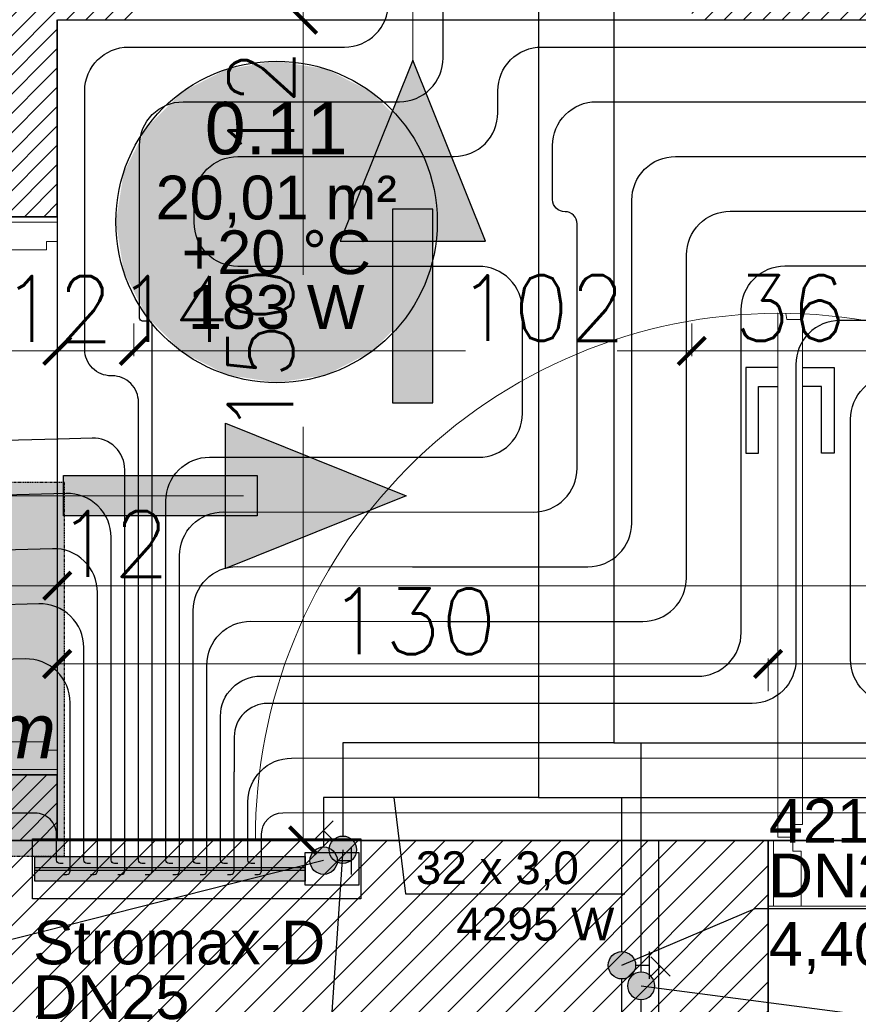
# Model space of a CAD drawing. Header units: millimetres. Extents: x -740 to 33545, y -26688 to 22494.
# Tile 120 of 256: x 9741 to 9895, y 10373 to 10553. Entities that reach past the tile are written whole.
import ezdxf
from ezdxf.enums import TextEntityAlignment as Align
from ezdxf.lldxf.tags import DXFTag

# ---------------------------------------------------------------- set-up
doc = ezdxf.new("R2010")
doc.units = ezdxf.units.MM
doc.header["$MEASUREMENT"] = 0
doc.linetypes.add('HIDDENX2', pattern=[0.1905, 0.127, -0.0635])
doc.layers.get('Defpoints').update_dxf_attribs({"color": 252})
doc.layers.add('_I_EKO_PODKLAD 3', color=252, linetype='Continuous')
doc.layers.add('stolarka', color=252, linetype='Continuous')
for name, color, linetype, lineweight in [('A_istniejące ściany', 252, 'Continuous', 35), ('A_l.przerywana', 252, 'ICAD_ISO03W100', 9), ('A_opisy', 252, 'Continuous', 15), ('A_projektowane sciany', 252, 'Continuous', 35), ('A_ściany projektowane', 252, 'Continuous', 35), ('l.przerywana', 252, 'ICAD_ISO03W100', 5), ('l.wypełnien', 252, 'Continuous', 5), ('wymiarowanie', 252, 'Continuous', 9)]:
    doc.layers.add(name, color=color, linetype=linetype, lineweight=lineweight)
for name, color, linetype, lineweight, true_color in [('IS_Belka powrotna rozdzielacza co', 7, 'Continuous', 25, 0x000000), ('IS_Belka zasilająca rozdzielacza co', 7, 'Continuous', 25, 0x000000), ('IS_Działka (powrotna)', 5, 'Continuous', 25, 0x0000ff), ('IS_Działka (zasilająca)', 1, 'Continuous', 25, 0xff0000), ('IS_Działka (zasilająca)_etykieta1', 7, 'Continuous', 25, 0x000000), ('IS_Heating_cooling floor', 7, 'HIDDENX2', 25, 0x008000), ('IS_Przyłącze (powrotne)', 5, 'Continuous', 25, 0x0000ff), ('IS_Przyłącze (zasilające)', 1, 'Continuous', 25, 0xff0000), ('IS_Room (Automatic)', 7, 'Continuous', 25, 0x000000), ('IS_Strefa podłóg', 7, 'Continuous', 25, 0x008000), ('IS_Szafka rozdzielaczowa z zestawem', 7, 'Continuous', 25, 0x000000), ('IS_Wężownica OChP', 7, 'Continuous', 25, 0x800080), ('IS_Zawór (DN_ nastawa)1', 7, 'Continuous', 25, 0x000000), ('IS_Zawór1', 7, 'Continuous', 25, 0x000000)]:
    doc.layers.add(name, color=color, linetype=linetype, lineweight=lineweight, true_color=true_color)
doc.styles.add('Arial_____', font='arial.ttf')
doc.styles.add('Arial__I__', font='ariali.ttf')
doc.styles.add('styl2', font='simplex.shx')
tags = doc.linetypes.add('ICAD_ISO03W100', pattern=[30, 12, -18]).pattern_tags.tags
tags[6:7] = [DXFTag(74, 4), DXFTag(75, 0), DXFTag(340, '0'), DXFTag(46, 1.0), DXFTag(50, 0.0), DXFTag(44, 0.0), DXFTag(45, 0.0)]
tags[4:5] = [DXFTag(74, 4), DXFTag(75, 0), DXFTag(340, '0'), DXFTag(46, 1.0), DXFTag(50, 0.0), DXFTag(44, 0.0), DXFTag(45, 0.0)]
doc.dimstyles.new('Skala 1-50', dxfattribs={"dimtxt": 12, "dimasz": 5, "dimexe": 1, "dimexo": 1, "dimgap": 1.5, "dimtad": 1, "dimdec": 1, "dimrnd": 0.5, "dimtxsty": 'styl2', "dimblk": 'ARCHTICK', "dimcen": 5, "dimadec": 0, "dimazin": 0, "dimtfac": 1, "dimtdec": 1, "dimtmove": 1, "dimatfit": 3, "dimldrblk": 'ARCHTICK', "dimfxl": 0, "dimlwd": -1, "dimlwe": -1, "dimarcsym": 0})

# ---------------------------------------------------------------- blocks, each defined once
blk = doc.blocks.new('_ArchTick')
at = {"color": 0, "linetype": 'ByBlock', "const_width": 0.15}
blk.add_lwpolyline([(-0.5, -0.5), (0.5, 0.5)], dxfattribs=at)
blk = doc.blocks.new('*D2202')
at = {"layer": 'Defpoints', "color": 0}
for p in [(9736.23, 10475.54), (9748.23, 10470.55), (9748.23, 10449.07)]:
    blk.add_point(p, dxfattribs=at)
at = {"layer": 'wymiarowanie', "color": 0}
for p, q in [((9736.23, 10454.07), (9736.23, 10448.07)), ((9748.23, 10454.07), (9748.23, 10448.07)), ((9736.23, 10449.07), (9748.23, 10449.07))]:
    blk.add_line(p, q, dxfattribs=at)
at = {"layer": 'wymiarowanie', "color": 0, "xscale": 5, "yscale": 5, "zscale": 5, "rotation": 180}
blk.add_blockref('_ArchTick', (9736.23, 10449.07), dxfattribs=at)
at = {"layer": 'wymiarowanie', "color": 0, "xscale": 5, "yscale": 5, "zscale": 5}
blk.add_blockref('_ArchTick', (9748.23, 10449.07), dxfattribs=at)
at = {"layer": 'wymiarowanie', "color": 0, "insert": (9758.48, 10456.72), "char_height": 12, "attachment_point": 5, "style": 'styl2'}
blk.add_mtext('12', dxfattribs=at)
blk = doc.blocks.new('*D2203')
at = {"layer": 'Defpoints', "color": 0}
for p in [(11082.39, 10472.82), (9748.23, 10470.55), (11082.39, 10449.07)]:
    blk.add_point(p, dxfattribs=at)
at = {"layer": 'wymiarowanie', "color": 0}
for p, q in [((9748.23, 10454.07), (9748.23, 10448.07)), ((11082.39, 10454.07), (11082.39, 10448.07)), ((9748.23, 10449.07), (10346.75, 10449.07)), ((11082.39, 10449.07), (10383.94, 10449.07))]:
    blk.add_line(p, q, dxfattribs=at)
at = {"layer": 'wymiarowanie', "color": 0, "xscale": 5, "yscale": 5, "zscale": 5, "rotation": 180}
blk.add_blockref('_ArchTick', (9748.23, 10449.07), dxfattribs=at)
at = {"layer": 'wymiarowanie', "color": 0, "xscale": 5, "yscale": 5, "zscale": 5}
blk.add_blockref('_ArchTick', (11082.39, 10449.07), dxfattribs=at)
at = {"layer": 'wymiarowanie', "color": 0, "insert": (10365.34, 10456.46), "char_height": 12, "attachment_point": 5, "style": 'styl2'}
blk.add_mtext('1334', dxfattribs=at)
blk = doc.blocks.new('*D2583')
at = {"layer": 'Defpoints', "color": 0}
for p in [(9736.23, 10569.46), (9748.23, 10529.46), (9748.23, 10492)]:
    blk.add_point(p, dxfattribs=at)
at = {"layer": 'wymiarowanie', "color": 0}
for p, q in [((9736.23, 10497), (9736.23, 10491)), ((9748.23, 10497), (9748.23, 10491)), ((9736.23, 10492), (9748.23, 10492))]:
    blk.add_line(p, q, dxfattribs=at)
at = {"layer": 'wymiarowanie', "color": 0, "xscale": 5, "yscale": 5, "zscale": 5, "rotation": 180}
blk.add_blockref('_ArchTick', (9736.23, 10492), dxfattribs=at)
at = {"layer": 'wymiarowanie', "color": 0, "xscale": 5, "yscale": 5, "zscale": 5}
blk.add_blockref('_ArchTick', (9748.23, 10492), dxfattribs=at)
at = {"layer": 'wymiarowanie', "color": 0, "insert": (9748.23, 10499.65), "char_height": 12, "attachment_point": 5, "style": 'styl2'}
blk.add_mtext('12', dxfattribs=at)
blk = doc.blocks.new('*D2584')
at = {"layer": 'Defpoints', "color": 0}
for p in [(9748.23, 10529.46), (9762.23, 10529.46), (9762.23, 10492)]:
    blk.add_point(p, dxfattribs=at)
at = {"layer": 'wymiarowanie', "color": 0}
for p, q in [((9748.23, 10497), (9748.23, 10491)), ((9762.23, 10497), (9762.23, 10491)), ((9748.23, 10492), (9762.23, 10492))]:
    blk.add_line(p, q, dxfattribs=at)
at = {"layer": 'wymiarowanie', "color": 0, "xscale": 5, "yscale": 5, "zscale": 5, "rotation": 180}
blk.add_blockref('_ArchTick', (9748.23, 10492), dxfattribs=at)
at = {"layer": 'wymiarowanie', "color": 0, "xscale": 5, "yscale": 5, "zscale": 5}
blk.add_blockref('_ArchTick', (9762.23, 10492), dxfattribs=at)
at = {"layer": 'wymiarowanie', "color": 0, "insert": (9769.4, 10499.65), "char_height": 12, "attachment_point": 5, "style": 'styl2'}
blk.add_mtext('14', dxfattribs=at)
blk = doc.blocks.new('*D2585')
at = {"layer": 'Defpoints', "color": 0}
for p in [(9762.23, 10529.46), (9864.23, 10529.46), (9864.23, 10492)]:
    blk.add_point(p, dxfattribs=at)
at = {"layer": 'wymiarowanie', "color": 0}
for p, q in [((9762.23, 10497), (9762.23, 10491)), ((9864.23, 10497), (9864.23, 10491)), ((9762.23, 10492), (9822.84, 10492)), ((9864.23, 10492), (9850.6, 10492))]:
    blk.add_line(p, q, dxfattribs=at)
at = {"layer": 'wymiarowanie', "color": 0, "xscale": 5, "yscale": 5, "zscale": 5, "rotation": 180}
blk.add_blockref('_ArchTick', (9762.23, 10492), dxfattribs=at)
at = {"layer": 'wymiarowanie', "color": 0, "xscale": 5, "yscale": 5, "zscale": 5}
blk.add_blockref('_ArchTick', (9864.23, 10492), dxfattribs=at)
at = {"layer": 'wymiarowanie', "color": 0, "insert": (9836.72, 10499.8), "char_height": 12, "attachment_point": 5, "style": 'styl2'}
blk.add_mtext('102', dxfattribs=at)
blk = doc.blocks.new('*D2586')
at = {"layer": 'Defpoints', "color": 0}
for p in [(9864.23, 10529.46), (9900.23, 10529.46), (9900.23, 10492)]:
    blk.add_point(p, dxfattribs=at)
at = {"layer": 'wymiarowanie', "color": 0}
for p, q in [((9864.23, 10497), (9864.23, 10491)), ((9900.23, 10497), (9900.23, 10491)), ((9864.23, 10492), (9900.23, 10492))]:
    blk.add_line(p, q, dxfattribs=at)
at = {"layer": 'wymiarowanie', "color": 0, "xscale": 5, "yscale": 5, "zscale": 5, "rotation": 180}
blk.add_blockref('_ArchTick', (9864.23, 10492), dxfattribs=at)
at = {"layer": 'wymiarowanie', "color": 0, "xscale": 5, "yscale": 5, "zscale": 5}
blk.add_blockref('_ArchTick', (9900.23, 10492), dxfattribs=at)
at = {"layer": 'wymiarowanie', "color": 0, "insert": (9882.23, 10499.8), "char_height": 12, "attachment_point": 5, "style": 'styl2'}
blk.add_mtext('36', dxfattribs=at)
blk = doc.blocks.new('*D2608')
at = {"layer": 'Defpoints', "color": 0}
for p in [(9878.19, 10434.77), (9748.23, 10402.52), (9878.19, 10402.52)]:
    blk.add_point(p, dxfattribs=at)
at = {"layer": 'wymiarowanie', "color": 0}
for p, q in [((9748.23, 10429.77), (9748.23, 10435.77)), ((9878.19, 10429.77), (9878.19, 10435.77)), ((9748.23, 10434.77), (9878.19, 10434.77))]:
    blk.add_line(p, q, dxfattribs=at)
at = {"layer": 'wymiarowanie', "color": 0, "xscale": 5, "yscale": 5, "zscale": 5, "rotation": 180}
blk.add_blockref('_ArchTick', (9748.23, 10434.77), dxfattribs=at)
at = {"layer": 'wymiarowanie', "color": 0, "xscale": 5, "yscale": 5, "zscale": 5}
blk.add_blockref('_ArchTick', (9878.19, 10434.77), dxfattribs=at)
at = {"layer": 'wymiarowanie', "color": 0, "insert": (9813.21, 10442.57), "char_height": 12, "attachment_point": 5, "style": 'styl2'}
blk.add_mtext('130', dxfattribs=at)
blk = doc.blocks.new('*D2609')
at = {"layer": 'Defpoints', "color": 0}
for p in [(9980.19, 10434.77), (9878.19, 10402.52), (9980.19, 10402.52)]:
    blk.add_point(p, dxfattribs=at)
at = {"layer": 'wymiarowanie', "color": 0}
for p, q in [((9878.19, 10429.77), (9878.19, 10435.77)), ((9980.19, 10429.77), (9980.19, 10435.77)), ((9878.19, 10434.77), (9980.19, 10434.77))]:
    blk.add_line(p, q, dxfattribs=at)
at = {"layer": 'wymiarowanie', "color": 0, "xscale": 5, "yscale": 5, "zscale": 5, "rotation": 180}
blk.add_blockref('_ArchTick', (9878.19, 10434.77), dxfattribs=at)
at = {"layer": 'wymiarowanie', "color": 0, "xscale": 5, "yscale": 5, "zscale": 5}
blk.add_blockref('_ArchTick', (9980.19, 10434.77), dxfattribs=at)
at = {"layer": 'wymiarowanie', "color": 0, "insert": (9929.19, 10442.57), "char_height": 12, "attachment_point": 5, "style": 'styl2'}
blk.add_mtext('102', dxfattribs=at)
blk = doc.blocks.new('*D2746')
at = {"layer": 'Defpoints', "color": 0}
for p in [(9748.23, 10564.52), (9755.23, 10552.52), (9793.17, 10552.52)]:
    blk.add_point(p, dxfattribs=at)
at = {"layer": 'wymiarowanie', "color": 0}
for p, q in [((9788.17, 10564.52), (9794.17, 10564.52)), ((9793.17, 10564.52), (9793.17, 10552.52)), ((9788.17, 10552.52), (9794.17, 10552.52)), ((9793.17, 10552.52), (9793.17, 10527.63))]:
    blk.add_line(p, q, dxfattribs=at)
at = {"layer": 'wymiarowanie', "color": 0, "xscale": 5, "yscale": 5, "zscale": 5}
for p, rotation in [((9793.17, 10564.52), 90), ((9793.17, 10552.52), 270)]:
    blk.add_blockref('_ArchTick', p, dxfattribs=dict(at, rotation=rotation))
at = {"layer": 'wymiarowanie', "color": 0, "insert": (9785.52, 10536.89), "char_height": 12, "attachment_point": 5, "rotation": 90, "style": 'styl2'}
blk.add_mtext('12', dxfattribs=at)
blk = doc.blocks.new('*D2747')
at = {"layer": 'Defpoints', "color": 0}
for p in [(9755.23, 10552.52), (9769.18, 10402.52), (9793.17, 10402.52)]:
    blk.add_point(p, dxfattribs=at)
at = {"layer": 'wymiarowanie', "color": 0}
for p, q in [((9788.17, 10552.52), (9794.17, 10552.52)), ((9793.17, 10552.52), (9793.17, 10505.92)), ((9793.17, 10402.52), (9793.17, 10478.08)), ((9788.17, 10402.52), (9794.17, 10402.52))]:
    blk.add_line(p, q, dxfattribs=at)
at = {"layer": 'wymiarowanie', "color": 0, "xscale": 5, "yscale": 5, "zscale": 5}
for p, rotation in [((9793.17, 10552.52), 90), ((9793.17, 10402.52), 270)]:
    blk.add_blockref('_ArchTick', p, dxfattribs=dict(at, rotation=rotation))
at = {"layer": 'wymiarowanie', "color": 0, "insert": (9785.37, 10492), "char_height": 12, "attachment_point": 5, "rotation": 90, "style": 'styl2'}
blk.add_mtext('150', dxfattribs=at)
blk = doc.blocks.new('f6db896f-fc36-4a2b-9874-10b2e7fde931_case')
at = {"layer": 'IS_Szafka rozdzielaczowa z zestawem', "color": 0, "linetype": 'ByBlock', "lineweight": -2, "transparency": 16777216, "extrusion": (0, 0, -1)}
blk.add_lwpolyline([(-0.349, -0.055), (0.251, -0.055), (0.251, 0.055), (-0.349, 0.055)], close=True, dxfattribs=at)
blk = doc.blocks.new('4_TypRysunkowyZaworu_SkosnyDekiel_PL_bb6ca3f7-c11d-4bb0-b87c-c6a630c73c2e_Normal')
at = {"layer": 'IS_Zawór1', "lineweight": 50, "true_color": 0xffffff, "transparency": 33554687}
h = blk.add_hatch(color=7, dxfattribs=at)
edge = h.paths.add_edge_path(flags=0)
edge.add_arc((0, 0), 0.25, 315, 675)
at = {"layer": 'IS_Zawór1', "linetype": 'ByBlock', "lineweight": -2}
blk.add_lwpolyline([(0.177, 0.177), (0.354, 0.354)], dxfattribs=at)
blk.add_polyline3d([(0.177, 0.53, 0), (0.53, 0.177, 0)], dxfattribs=at)
blk.add_circle((0, 0), 0.25, dxfattribs=at)
blk = doc.blocks.new('4_TypRysunkowyZaworu_Dekiel_PL_bb6ca3f7-c11d-4bb0-b87c-c6a630c73c2e_Normal')
at = {"layer": 'IS_Zawór1', "lineweight": 50, "true_color": 0xffffff, "transparency": 33554687}
h = blk.add_hatch(color=7, dxfattribs=at)
edge = h.paths.add_edge_path(flags=0)
edge.add_arc((0, 0), 0.25, 0, 360)
at = {"layer": 'IS_Zawór1', "linetype": 'ByBlock', "lineweight": -2}
for points in [[(-0.25, 0.5, 0), (0.25, 0.5, 0)], [(0, 0.25, 0), (0, 0.5, 0)]]:
    blk.add_polyline3d(points, dxfattribs=at)
blk.add_circle((0, 0), 0.25, dxfattribs=at)

msp = doc.modelspace()

# ---------------------------------------------------------------- hatches: boundary and pattern name
at = {"layer": '_I_EKO_PODKLAD 3'}
for points in [[(9826.51, 10512.07), (9813.23, 10545.11), (9799.94, 10512.07)], [(9826.51, 10512.07), (9813.23, 10545.11), (9799.94, 10512.07)], [(9809.54, 10512.85), (9816.91, 10512.85), (9816.91, 10482.49), (9809.54, 10482.49)], [(9809.54, 10512.85), (9816.91, 10512.85), (9816.91, 10482.49), (9809.54, 10482.49)], [(9778.97, 10478.81), (9812.01, 10465.52), (9778.97, 10452.24)], [(9778.97, 10478.81), (9812.01, 10465.52), (9778.97, 10452.24)], [(9779.74, 10461.83), (9779.74, 10469.21), (9749.38, 10469.21), (9749.38, 10461.83)], [(9779.74, 10461.83), (9779.74, 10469.21), (9749.38, 10469.21), (9749.38, 10461.83)]]:
    msp.add_hatch(color=256, dxfattribs=at).paths.add_polyline_path(points)
at = {"layer": 'IS_Belka powrotna rozdzielacza co', "true_color": 0xffffff, "transparency": 33554687, "extrusion": (0, 0, -1)}
msp.add_hatch(color=7, dxfattribs=at).paths.add_polyline_path([(-9793.54, 10395.05), (-9744.14, 10395.05), (-9744.14, 10397.59), (-9793.54, 10397.59)])
at = {"layer": 'IS_Belka zasilająca rozdzielacza co', "true_color": 0xffffff, "transparency": 33554687, "extrusion": (0, 0, -1)}
msp.add_hatch(color=7, dxfattribs=at).paths.add_polyline_path([(-9793.54, 10397.05), (-9744.14, 10397.05), (-9744.14, 10399.59), (-9793.54, 10399.59)])
at = {"layer": 'IS_Heating_cooling floor', "lineweight": 50, "true_color": 0xffffff, "transparency": 33554687}
msp.add_hatch(color=7, dxfattribs=at).paths.add_polyline_path([(9663.26, 10399.62), (9749.54, 10399.62), (9749.54, 10467.93), (9663.26, 10467.93)])
at = {"layer": 'IS_Room (Automatic)', "lineweight": 50, "true_color": 0xffffff, "transparency": 33554687}
msp.add_hatch(color=7, dxfattribs=at).paths.add_polyline_path([(9817.73, 10515.56), (9816.29, 10524.64), (9812.12, 10532.83), (9805.61, 10539.33), (9797.42, 10543.5), (9788.34, 10544.94), (9779.26, 10543.5), (9771.07, 10539.33), (9764.57, 10532.83), (9760.4, 10524.64), (9758.96, 10515.56), (9760.4, 10506.48), (9764.57, 10498.29), (9771.07, 10491.78), (9779.26, 10487.61), (9788.34, 10486.17), (9797.42, 10487.61), (9805.61, 10491.78), (9812.12, 10498.29), (9816.29, 10506.48)])
at = {"layer": 'l.wypełnien'}
h = msp.add_hatch(dxfattribs=at)
h.set_pattern_fill('ANSI31', color=256, scale=20, style=0)
h.paths.add_polyline_path([(9636.23, 10592.52), (9636.23, 10604.52), (9443.47, 10604.52), (9443.47, 10794.52), (9431.47, 10794.52), (9431.47, 10604.52), (9394.23, 10604.52), (9394.23, 10592.52)])
h.paths.add_polyline_path([(9864.23, 10552.52), (9864.23, 10564.52), (9878.23, 10564.52), (9878.23, 10791.99), (9890.23, 10791.99), (9890.23, 10564.52), (9900.23, 10564.52), (9900.23, 10552.52)])
h.paths.add_polyline_path([(9731.23, 10604.52), (9731.23, 10592.52), (9736.23, 10592.52), (9736.23, 10516.52), (9748.23, 10516.52), (9748.23, 10552.52), (9762.23, 10552.52), (9762.23, 10564.52), (9748.23, 10564.52), (9748.23, 10604.52)])
h.paths.add_polyline_path([(9368.19, 10604.52), (9368.19, 10592.52), (9394.23, 10592.52), (9394.23, 10604.52)])
h.paths.add_polyline_path([(9748.23, 10402.52), (9748.23, 10414.52), (9736.23, 10414.52), (9736.23, 10402.52)])
h = msp.add_hatch(dxfattribs=at)
h.set_pattern_fill('ANSI31', color=256, scale=30, style=0)
h.paths.add_polyline_path([(10179.68, 10402.52), (10279.59, 10402.52), (10279.59, 10396.52), (10273.59, 10396.52), (10273.59, 10123.69), (10279.59, 10126.48), (10279.59, 10017.29), (10316.23, 10017.29), (10316.23, 9992.74), (10279.59, 9992.74), (10279.59, 9927.76), (10254.19, 9927.76), (10254.19, 10359.34), (10179.68, 10359.34)])
h.paths.add_polyline_path([(10260.11, 10246.37), (10272.71, 10246.37), (10272.71, 10279.87), (10260.11, 10279.87)], flags=24)
h.paths.add_polyline_path([(10504.8, 10309.84), (10504.8, 10297.84), (10504.8, 10254.75), (10504.8, 10017.29), (10504.8, 9992.74), (10504.8, 9927.76), (10529.35, 9927.76), (10529.35, 10281.34), (10542.35, 10281.34), (10542.35, 10359.34), (10636.35, 10359.34), (10635.51, 10402.52), (10504.8, 10402.52), (10504.8, 10396.52)])
h.paths.add_polyline_path([(10504.8, 10396.52), (10510.8, 10396.52), (10510.8, 10309.84), (10504.8, 10309.84)], flags=16)
h.paths.add_polyline_path([(10504.8, 10392.52), (10504.8, 10309.84), (10510.8, 10309.84), (10510.8, 10396.52), (10504.8, 10396.52)], flags=0)
h.paths.add_polyline_path([(10515.95, 10326.34), (10515.95, 10347.34), (10530.35, 10347.34), (10530.35, 10326.34)], flags=16)
h.paths.add_polyline_path([(10515.95, 10347.34), (10515.95, 10326.34), (10530.35, 10326.34), (10530.35, 10347.34)], flags=0)
h.paths.add_polyline_path([(10515.95, 10297.84), (10515.95, 10293.34), (10530.35, 10293.34), (10530.35, 10314.34), (10515.95, 10314.34), (10515.95, 10309.84)], flags=16)
h.paths.add_polyline_path([(10515.95, 10297.84), (10515.95, 10309.84), (10515.95, 10314.34), (10530.35, 10314.34), (10530.35, 10293.34), (10515.95, 10293.34)], flags=0)
h.paths.add_polyline_path([(10504.8, 10254.75), (10504.8, 10297.84), (10510.8, 10297.84), (10510.8, 10254.75)], flags=16)
h.paths.add_polyline_path([(10510.8, 10254.75), (10510.8, 10297.84), (10504.8, 10297.84), (10504.8, 10259.75), (10504.8, 10254.75)], flags=0)
h.paths.add_polyline_path([(10504.8, 10297.84), (10510.8, 10297.84), (10510.8, 10309.84), (10504.8, 10309.84)], flags=16)
h.paths.add_polyline_path([(10504.8, 10309.84), (10510.8, 10309.84), (10510.8, 10297.84), (10504.8, 10297.84)], flags=0)
h.paths.add_polyline_path([(10510.8, 10309.84), (10515.95, 10309.84), (10515.95, 10297.84), (10510.8, 10297.84)], flags=16)
h.paths.add_polyline_path([(10510.84, 10326.02), (10523.45, 10326.02), (10523.45, 10359.52), (10510.84, 10359.52)], flags=8)
h.paths.add_polyline_path([(10510.84, 10326.02), (10523.45, 10326.02), (10523.45, 10359.52), (10510.84, 10359.52)], flags=8)
h.paths.add_polyline_path([(9506.72, 10359.34), (9506.72, 10402.52), (9858.19, 10402.52), (9858.19, 10359.34)])
h.paths.add_polyline_path([(10000.19, 10359.34), (10089.09, 10359.34), (10089.09, 10402.52), (10000.19, 10402.52)])
h.paths.add_polyline_path([(10273.59, 10123.69), (10273.59, 10396.52), (10279.59, 10396.52), (10279.59, 10359.34), (10279.59, 10126.48)])
h.paths.add_polyline_path([(10372.72, 9992.74), (10372.72, 10017.29), (10316.23, 10017.29), (10316.23, 9992.74)])
h.paths.add_polyline_path([(9858.19, 10359.34), (9858.19, 10402.52), (9878.19, 10402.52), (9878.19, 10359.34)])
h.paths.add_polyline_path([(10000.19, 10359.34), (10000.19, 10402.52), (9980.19, 10402.52), (9980.19, 10359.34)])
h.paths.add_polyline_path([(10279.59, 9907.76), (10279.59, 9927.76), (10254.19, 9927.76), (10254.19, 9907.76)])
h.paths.add_polyline_path([(10529.35, 9907.76), (10529.35, 9927.76), (10504.8, 9927.76), (10504.8, 9907.76)])
h.paths.add_polyline_path([(10494.8, 10017.29), (10494.8, 9992.74), (10504.8, 9992.74), (10504.8, 10017.29)])

# ---------------------------------------------------------------- linework, layer by layer
at = {"layer": '_I_EKO_PODKLAD 3'}
for points in [[(9826.51, 10512.07), (9813.23, 10545.11), (9799.94, 10512.07), (9826.51, 10512.07)], [(9826.51, 10512.07), (9813.23, 10545.11), (9799.94, 10512.07), (9826.51, 10512.07)], [(9778.97, 10478.81), (9812.01, 10465.52), (9778.97, 10452.24), (9778.97, 10478.81)], [(9778.97, 10478.81), (9812.01, 10465.52), (9778.97, 10452.24), (9778.97, 10478.81)]]:
    msp.add_lwpolyline(points, dxfattribs=at)
for points in [[(9809.54, 10517.89), (9809.54, 10482.49), (9816.91, 10482.49), (9816.91, 10517.89)], [(9809.54, 10517.89), (9809.54, 10482.49), (9816.91, 10482.49), (9816.91, 10517.89)], [(9784.78, 10461.83), (9749.38, 10461.83), (9749.38, 10469.21), (9784.78, 10469.21)], [(9784.78, 10461.83), (9749.38, 10461.83), (9749.38, 10469.21), (9784.78, 10469.21)]]:
    msp.add_lwpolyline(points, close=True, dxfattribs=at)
at = {"layer": 'A_istniejące ściany'}
msp.add_line((9878.19, 10359.34), (9878.19, 10402.52), dxfattribs=at)
msp.add_lwpolyline([(9878.19, 10402.52), (9506.72, 10402.52)], dxfattribs=at)
at = {"layer": 'A_l.przerywana', "lineweight": 30, "ltscale": 0.3}
msp.add_lwpolyline([(9858.19, 10402.52), (10000.19, 10402.52), (10000.19, 10359.34), (9858.19, 10359.34)], close=True, dxfattribs=at)
at = {"layer": 'A_l.przerywana', "ltscale": 0.3}
msp.add_lwpolyline([(9980.19, 10402.52), (9980.19, 10390.52), (9878.19, 10390.52), (9878.19, 10402.52)], dxfattribs=at)
at = {"layer": 'A_opisy'}
for p, q in [((9813.23, 10545.11), (9813.23, 10600.11)), ((9782.31, 10465.52), (9727.31, 10465.52))]:
    msp.add_line(p, q, dxfattribs=at)
at = {"layer": 'A_projektowane sciany'}
for p, q in [((9748.23, 10516.52), (9748.23, 10552.52)), ((9748.23, 10402.52), (9748.23, 10414.52))]:
    msp.add_line(p, q, dxfattribs=at)
at = {"layer": 'A_ściany projektowane'}
for p, q in [((9736.23, 10516.52), (9748.23, 10516.52)), ((9736.23, 10414.52), (9748.23, 10414.52))]:
    msp.add_line(p, q, dxfattribs=at)
at = {"layer": 'IS_Belka powrotna rozdzielacza co', "extrusion": (0, 0, -1)}
msp.add_lwpolyline([(-9793.54, 10395.05), (-9744.14, 10395.05), (-9744.14, 10397.59), (-9793.54, 10397.59)], close=True, dxfattribs=at)
at = {"layer": 'IS_Belka zasilająca rozdzielacza co', "extrusion": (0, 0, -1)}
msp.add_lwpolyline([(-9793.54, 10397.05), (-9744.14, 10397.05), (-9744.14, 10399.59), (-9793.54, 10399.59)], close=True, dxfattribs=at)
at = {"layer": 'IS_Działka (powrotna)'}
for p, q in [((9850.01, 10972.32), (9850.01, 10420.37)), ((9850.01, 10420.37), (9800.44, 10420.37)), ((9800.44, 10420.37), (9800.44, 10403.32)), ((9850.01, 10420.37), (9854.97, 10420.37)), ((9854.97, 10378.43), (9854.97, 10420.37)), ((9854.97, 10420.37), (10900.26, 10420.37)), ((9800.44, 10398.32), (9800.44, 10398.32)), ((9854.97, 10365.85), (9854.97, 10373.43))]:
    msp.add_line(p, q, dxfattribs=at)
at = {"layer": 'IS_Działka (zasilająca)'}
for p, q in [((9836.21, 10962.32), (9836.21, 10410.37)), ((9836.21, 10410.37), (9796.94, 10410.37)), ((9796.94, 10410.37), (9796.94, 10401.32)), ((9836.21, 10410.37), (9851.47, 10410.37)), ((9851.47, 10382.2), (9851.47, 10410.37)), ((9851.47, 10410.37), (10903.76, 10410.37)), ((9796.94, 10396.32), (9796.94, 10396.32)), ((9851.47, 10363.85), (9851.47, 10377.2))]:
    msp.add_line(p, q, dxfattribs=at)
at = {"layer": 'IS_Działka (zasilająca)_etykieta1'}
for p, q in [((9809.74, 10410.37), (9811.9, 10392.73)), ((9811.9, 10392.73), (9851.99, 10392.73))]:
    msp.add_line(p, q, dxfattribs=at)
at = {"layer": 'IS_Heating_cooling floor'}
msp.add_lwpolyline([(9663.26, 10399.62), (9749.54, 10399.62), (9749.54, 10467.93), (9663.26, 10467.93)], close=True, dxfattribs=at)
at = {"layer": 'IS_Przyłącze (powrotne)', "color": 172, "true_color": 0x0000c8, "transparency": 33554687, "extrusion": (0, 0, -1)}
for points in [[(-9768.09, 10436.08), (-9768.09, 10464.57, 0.414438), (-9776.1, 10472.57), (-9825.26, 10472.54, -0.414438), (-9833.27, 10480.54), (-9833.27, 10499.43, -0.414214), (-9825.27, 10507.43), (-9781.27, 10507.43, 0.414226), (-9773.27, 10515.43), (-9773.27, 10519.52, 0.414203), (-9781.27, 10527.52), (-9820.78, 10527.52, -0.414214), (-9828.78, 10535.52), (-9828.78, 10539.52, 0.414214), (-9836.78, 10547.52), (-9904.61, 10547.52, -0.414215), (-9912.61, 10555.52), (-9912.61, 10564.52), (-9912.61, 10574.52)], [(-9769.34, 10398.32), (-9768.7, 10398.32, 0.414214), (-9768.09, 10398.93), (-9768.09, 10399.59), (-9768.09, 10436.08)]]:
    msp.add_lwpolyline(points, format="xyb", dxfattribs=at)
at = {"layer": 'IS_Przyłącze (powrotne)', "color": 212, "true_color": 0xc800c8, "transparency": 33554687}
msp.add_lwpolyline([(9763.09, 10443.51), (9763.09, 10482.61, 0.414214), (9758.28, 10487.43), (9758.08, 10487.43, -0.414218), (9753.27, 10492.24), (9753.27, 10539.52, -0.41421), (9761.27, 10547.52), (9800.78, 10547.52, 0.414215), (9808.78, 10555.52), (9808.78, 10564.52), (9808.78, 10572.02)], format="xyb", dxfattribs=at)
at = {"layer": 'IS_Przyłącze (powrotne)', "color": 52, "true_color": 0xc8c800, "transparency": 33554687}
msp.add_lwpolyline([(9813.18, 10452.55), (9845.26, 10452.53, 0.414396), (9853.27, 10460.53), (9853.27, 10519.52, -0.414215), (9861.27, 10527.52), (9924.61, 10527.52, 0.414214), (9932.61, 10535.52), (9932.61, 10539.52, -0.414214), (9940.61, 10547.52), (10121.57, 10547.52, 0.414215), (10129.57, 10555.52), (10129.57, 10564.51), (10129.57, 10572.01)], format="xyb", dxfattribs=at)
at = {"layer": 'IS_Przyłącze (powrotne)', "color": 132, "true_color": 0x00c8c8, "transparency": 33554687}
msp.add_lwpolyline([(9758.09, 10432.87), (9758.09, 10457.92, 0.422504), (9749.87, 10465.92), (9736.27, 10465.53), (9728.91, 10465.32)], format="xyb", dxfattribs=at)
at = {"layer": 'IS_Przyłącze (powrotne)', "color": 52, "true_color": 0xc8c800, "transparency": 33554687, "extrusion": (0, 0, -1)}
msp.add_lwpolyline([(-9774.34, 10398.32), (-9773.7, 10398.32, 0.414214), (-9773.09, 10398.93), (-9773.09, 10399.59), (-9773.09, 10444.57, 0.414396), (-9781.1, 10452.57), (-9813.18, 10452.55)], format="xyb", dxfattribs=at)
at = {"layer": 'IS_Przyłącze (powrotne)', "color": 9, "true_color": 0xc8c8c8, "transparency": 33554687, "extrusion": (0, 0, -1)}
msp.add_lwpolyline([(-9754.34, 10398.32), (-9753.7, 10398.32, 0.414214), (-9753.09, 10398.93), (-9753.09, 10399.59), (-9753.09, 10437.77, -0.422504), (-9744.87, 10445.77), (-9719.06, 10445.04, -0.405972), (-9711.29, 10437.04), (-9711.29, 10435.51, 0.414213), (-9703.29, 10427.51), (-9427.45, 10427.51, 0.414205), (-9419.45, 10435.51), (-9419.45, 10439.51, -0.414205), (-9411.45, 10447.51), (-9368.25, 10447.51), (-9360.75, 10447.51)], format="xyb", dxfattribs=at)
at = {"layer": 'IS_Przyłącze (powrotne)', "color": 212, "true_color": 0xc800c8, "transparency": 33554687, "extrusion": (0, 0, -1)}
msp.add_lwpolyline([(-9764.34, 10398.32), (-9763.7, 10398.32, 0.414214), (-9763.09, 10398.93), (-9763.09, 10399.59), (-9763.09, 10443.51)], format="xyb", dxfattribs=at)
at = {"layer": 'IS_Przyłącze (powrotne)', "color": 132, "true_color": 0x00c8c8, "transparency": 33554687, "extrusion": (0, 0, -1)}
msp.add_lwpolyline([(-9759.34, 10398.32), (-9758.7, 10398.32, 0.414214), (-9758.09, 10398.93), (-9758.09, 10399.59), (-9758.09, 10432.87)], format="xyb", dxfattribs=at)
at = {"layer": 'IS_Przyłącze (powrotne)', "color": 12, "true_color": 0xc80000, "transparency": 33554687, "extrusion": (0, 0, -1)}
for points in [[(-9749.34, 10398.32), (-9748.7, 10398.32, 0.414214), (-9748.09, 10398.93), (-9748.09, 10399.59), (-9748.09, 10403.63, -0.414214), (-9744.21, 10407.51), (-9407.45, 10407.51, 0.414205), (-9399.45, 10415.51), (-9399.45, 10419.51, -0.414205), (-9391.45, 10427.51), (-9371.25, 10427.51, -0.414221), (-9363.25, 10419.51), (-9363.25, 10415.51, 0.414222), (-9355.25, 10407.51), (-9159.78, 10407.51), (-9048.53, 10407.51)], [(-9784.34, 10398.32), (-9783.7, 10398.32, 0.414214), (-9783.09, 10398.93), (-9783.09, 10399.59), (-9783.09, 10409.55, 0.414168), (-9791.09, 10417.55), (-10595.74, 10417.61), (-10831.59, 10417.63)]]:
    msp.add_lwpolyline(points, format="xyb", dxfattribs=at)
at = {"layer": 'IS_Przyłącze (powrotne)', "color": 92, "true_color": 0x00c800, "transparency": 33554687, "extrusion": (0, 0, -1)}
msp.add_lwpolyline([(-9779.34, 10398.32), (-9778.7, 10398.32, 0.414214), (-9778.09, 10398.93), (-9778.09, 10399.59), (-9778.09, 10402.55), (-9778.09, 10417.56)], format="xyb", dxfattribs=at)
at = {"layer": 'IS_Przyłącze (zasilające)', "color": 212, "true_color": 0xc800c8, "transparency": 33554687, "extrusion": (0, 0, -1)}
msp.add_lwpolyline([(-9764.43, 10497.43), (-9763.84, 10497.43, 0.414221), (-9763.27, 10498), (-9763.27, 10529.52, 0.414208), (-9771.27, 10537.52), (-9810.78, 10537.52, -0.414215), (-9818.78, 10545.52), (-9818.78, 10564.52), (-9818.78, 10567.02)], format="xyb", dxfattribs=at)
at = {"layer": 'IS_Przyłącze (zasilające)', "color": 172, "true_color": 0x0000c8, "transparency": 33554687, "extrusion": (0, 0, -1)}
msp.add_lwpolyline([(-9770.59, 10431.08), (-9770.59, 10454.57, 0.414415), (-9778.6, 10462.57), (-9835.26, 10462.53, -0.414415), (-9843.27, 10470.53), (-9843.27, 10515.23, -0.414215), (-9841.07, 10517.43, 0.414216), (-9838.78, 10519.63), (-9838.78, 10529.52, 0.414214), (-9846.78, 10537.52), (-9914.61, 10537.52, -0.414215), (-9922.61, 10545.52), (-9922.61, 10564.52), (-9922.61, 10567.02)], format="xyb", dxfattribs=at)
at = {"layer": 'IS_Przyłącze (zasilające)', "color": 52, "true_color": 0xc8c800, "transparency": 33554687}
for points in [[(9819.43, 10442.55), (9855.26, 10442.53, 0.41438), (9863.27, 10450.53), (9863.27, 10509.52, -0.414215), (9871.27, 10517.52), (9934.61, 10517.52, 0.414214), (9942.61, 10525.52), (9942.61, 10529.52, -0.414214), (9950.61, 10537.52), (10131.57, 10537.52, 0.414215), (10139.57, 10545.52), (10139.57, 10564.51), (10139.57, 10567.01)], [(9774.34, 10396.32), (9774.98, 10396.32, 0.414214), (9775.59, 10396.93), (9775.59, 10399.59), (9775.59, 10434.57, -0.41438), (9783.6, 10442.57), (9819.43, 10442.55)]]:
    msp.add_lwpolyline(points, format="xyb", dxfattribs=at)
at = {"layer": 'IS_Przyłącze (zasilające)', "color": 212, "true_color": 0xc800c8, "transparency": 33554687}
msp.add_lwpolyline([(9764.34, 10396.32), (9764.98, 10396.32, 0.414214), (9765.59, 10396.93), (9765.59, 10399.59), (9765.59, 10496.86, 0.414214), (9765.02, 10497.43), (9764.43, 10497.43)], format="xyb", dxfattribs=at)
at = {"layer": 'IS_Przyłącze (zasilające)', "color": 132, "true_color": 0x00c8c8, "transparency": 33554687}
msp.add_lwpolyline([(9748.43, 10475.88), (9736.28, 10475.54), (9733.77, 10475.54)], dxfattribs=at)
msp.add_lwpolyline([(9759.34, 10396.32), (9759.98, 10396.32, 0.414214), (9760.59, 10396.93), (9760.59, 10399.59), (9760.59, 10470.26, 0.422504), (9754.63, 10476.05), (9748.43, 10475.88)], format="xyb", dxfattribs=at)
at = {"layer": 'IS_Przyłącze (zasilające)', "color": 9, "true_color": 0xc8c8c8, "transparency": 33554687}
msp.add_lwpolyline([(9754.34, 10396.32), (9754.98, 10396.32, 0.414214), (9755.59, 10396.93), (9755.59, 10399.59), (9755.59, 10447.84, 0.422504), (9747.37, 10455.84), (9709.06, 10454.76, 0.405972), (9701.29, 10446.76), (9701.29, 10445.51, -0.414213), (9693.29, 10437.51), (9437.45, 10437.51, -0.414205), (9429.45, 10445.51), (9429.45, 10449.51, 0.414205), (9421.45, 10457.51), (9368.24, 10457.51), (9365.75, 10457.51)], format="xyb", dxfattribs=at)
at = {"layer": 'IS_Przyłącze (zasilające)', "color": 12, "true_color": 0xc80000, "transparency": 33554687}
for points in [[(9749.34, 10396.32), (9749.98, 10396.32, 0.414214), (9750.59, 10396.93), (9750.59, 10399.59), (9750.59, 10427.69, 0.422504), (9742.37, 10435.69), (9729.06, 10435.32, 0.405972), (9721.29, 10427.32), (9721.29, 10425.51, -0.414213), (9713.29, 10417.51), (9417.45, 10417.51, -0.414205), (9409.45, 10425.51), (9409.45, 10429.51, 0.414207), (9401.45, 10437.51), (9361.25, 10437.51, 0.41422), (9353.25, 10429.51), (9353.25, 10425.51, -0.414222), (9345.25, 10417.51), (9159.78, 10417.51), (9053.53, 10417.51)], [(9784.34, 10396.32), (9784.98, 10396.32, 0.414214), (9785.59, 10396.93), (9785.59, 10399.59), (9785.59, 10403.65, -0.414174), (9789.49, 10407.55), (10595.73, 10407.61), (10598.24, 10407.63)]]:
    msp.add_lwpolyline(points, format="xyb", dxfattribs=at)
at = {"layer": 'IS_Przyłącze (zasilające)', "color": 172, "true_color": 0x0000c8, "transparency": 33554687}
msp.add_lwpolyline([(9769.34, 10396.32), (9769.98, 10396.32, 0.414214), (9770.59, 10396.93), (9770.59, 10399.59), (9770.59, 10431.08)], format="xyb", dxfattribs=at)
at = {"layer": 'IS_Przyłącze (zasilające)', "color": 92, "true_color": 0x00c800, "transparency": 33554687}
msp.add_lwpolyline([(9779.34, 10396.32), (9779.98, 10396.32, 0.414214), (9780.59, 10396.93), (9780.59, 10399.59), (9780.59, 10402.55), (9780.59, 10415.05)], format="xyb", dxfattribs=at)
at = {"layer": 'IS_Room (Automatic)'}
msp.add_circle((9788.34, 10515.56), 29.38, dxfattribs=at)
at = {"layer": 'IS_Strefa podłóg', "extrusion": (0, 1.08237e-61, -1)}
msp.add_lwpolyline([(-10542.44, 10402.48), (-9748.27, 10402.55), (-9748.27, 10552.52), (-11082.44, 10552.52), (-11082.44, 10402.65), (-10542.44, 10402.65)], close=True, dxfattribs=at)
at = {"layer": 'IS_Szafka rozdzielaczowa z zestawem', "color": 18, "lineweight": 25, "true_color": 0x000000, "transparency": 33554687, "extrusion": (0, 0, -1)}
msp.add_lwpolyline([(-9803.34, 10394.32), (-9793.54, 10394.32), (-9793.54, 10400.32), (-9803.34, 10400.32)], close=True, dxfattribs=at)
at = {"layer": 'IS_Wężownica OChP', "color": 92, "true_color": 0x00c800, "transparency": 33554687, "extrusion": (0, 0, -1)}
for points in [[(-9778.09, 10417.56), (-9778.09, 10425.22, 0.414358), (-9785.45, 10432.57), (-9865.26, 10432.53, -0.414358), (-9873.27, 10440.53), (-9873.27, 10499.52, 0.414214), (-9881.27, 10507.52), (-9944.61, 10507.52, -0.414214)], [(-9954.61, 10497.52), (-9891.27, 10497.52, -0.414214), (-9883.27, 10489.52), (-9883.27, 10435.56, 0.414196), (-9875.27, 10427.56), (-9786.72, 10427.55, -0.414196), (-9780.59, 10421.43), (-9780.59, 10415.05)], [(-9901.27, 10427.56, 0.414235), (-9893.27, 10435.56), (-9893.27, 10479.52, 0.414214), (-9901.27, 10487.52)]]:
    msp.add_lwpolyline(points, format="xyb", dxfattribs=at)
at = {"layer": 'IS_Zawór (DN_ nastawa)1'}
for p, q in [((9800.44, 10400.82), (9798.21, 10367.87)), ((9796.94, 10398.82), (9725.52, 10380.79)), ((9851.47, 10379.7), (9875.84, 10390.1)), ((9875.84, 10390.1), (9928.22, 10390.1)), ((9854.97, 10375.93), (9936.17, 10365.3))]:
    msp.add_line(p, q, dxfattribs=at)
at = {"layer": 'l.przerywana', "ltscale": 0.3}
msp.add_lwpolyline([(9736.23, 10516.52), (9748.23, 10516.52), (9748.23, 10414.52), (9736.23, 10414.52)], close=True, dxfattribs=at)
at = {"layer": 'stolarka', "lineweight": 9}
for points in [[(9746.25, 10510.47), (9746.25, 10511.99), (9748.23, 10511.99), (9748.23, 10515.52), (9736.23, 10515.52), (9736.23, 10510.47), (9746.25, 10510.47)], [(9882.72, 10403.1), (9879.94, 10403.1), (9879.94, 10498.87), (9881.44, 10498.85), (9881.62, 10497.71), (9884.46, 10497.71), (9884.46, 10405.4), (9882.72, 10405.4), (9882.72, 10403.1)], [(9746.25, 10420.52), (9746.25, 10419.01), (9748.23, 10419.01), (9748.23, 10415.47), (9736.23, 10415.47), (9736.23, 10420.52), (9746.25, 10420.52)], [(9884.24, 10400.55), (9882.72, 10400.55), (9882.72, 10402.52), (9879.19, 10402.52), (9879.19, 10390.52), (9884.24, 10390.52), (9884.24, 10400.55)]]:
    msp.add_lwpolyline(points, dxfattribs=at)
at = {"layer": 'stolarka'}
for points in [[(9879.94, 10488.95), (9874.13, 10488.95), (9874.13, 10473.29), (9876.45, 10473.29), (9876.45, 10485.47), (9879.94, 10485.47)], [(9884.46, 10488.95), (9890.26, 10488.95), (9890.26, 10473.29), (9887.94, 10473.29), (9887.94, 10485.47), (9884.46, 10485.47)]]:
    msp.add_lwpolyline(points, dxfattribs=at)
at = {"layer": 'stolarka', "linetype": 'ICAD_ISO03W100', "lineweight": 13, "ltscale": 0.3}
for centre, start, end in [((9880.24, 10403.1), 90.2367, 180.2895), ((9879.93, 10403.1), 0.0003, 90.0531)]:
    msp.add_arc(centre, 95.77, start, end, dxfattribs=at)

# ---------------------------------------------------------------- block references
at = {"layer": 'IS_Szafka rozdzielaczowa z zestawem', "lineweight": 25, "xscale": 100, "yscale": 100, "zscale": 100}
msp.add_blockref('f6db896f-fc36-4a2b-9874-10b2e7fde931_case', (9768.84, 10397.32), dxfattribs=at)
at = {"layer": 'IS_Zawór1', "yscale": 10, "zscale": 10}
for name, p, xscale, rotation in [('4_TypRysunkowyZaworu_SkosnyDekiel_PL_bb6ca3f7-c11d-4bb0-b87c-c6a630c73c2e_Normal', (9800.44, 10400.82), 10, 90), ('4_TypRysunkowyZaworu_Dekiel_PL_bb6ca3f7-c11d-4bb0-b87c-c6a630c73c2e_Normal', (9796.94, 10398.82), 10, 270), ('4_TypRysunkowyZaworu_Dekiel_PL_bb6ca3f7-c11d-4bb0-b87c-c6a630c73c2e_Normal', (9851.47, 10379.7), 10, 270), ('4_TypRysunkowyZaworu_SkosnyDekiel_PL_bb6ca3f7-c11d-4bb0-b87c-c6a630c73c2e_Normal', (9854.97, 10375.93), -10, 270)]:
    msp.add_blockref(name, p, dxfattribs=dict(at, xscale=xscale, rotation=rotation))

# ---------------------------------------------------------------- texts
at = {"layer": 'IS_Działka (zasilająca)_etykieta1', "style": 'Arial_____'}
msp.add_text('32 x 3,0', height=6, dxfattribs=at).set_placement((9828.7, 10392.73), align=Align.BOTTOM_CENTER)
msp.add_text('4295 W', height=6, dxfattribs=at).set_placement((9821.2, 10390.23), align=Align.TOP_LEFT)
at = {"layer": 'IS_Heating_cooling floor', "style": 'Arial__I__'}
msp.add_text('Lcałk=51,0 m', height=10, dxfattribs=at).set_placement((9706.27, 10422.51), align=Align.MIDDLE_CENTER)
at = {"layer": 'IS_Room (Automatic)', "style": 'Arial_____'}
msp.add_text('0.11', height=9.6, dxfattribs=at).set_placement((9788.27, 10525.02), align=Align.BOTTOM_CENTER)
for s, p in [('20,01 m²', (9788.27, 10520.02)), ('+20 °C', (9788.27, 10510.02)), ('183 W', (9788.27, 10500.02))]:
    msp.add_text(s, height=8, dxfattribs=at).set_placement(p, align=Align.MIDDLE_CENTER)
at = {"layer": 'IS_Zawór (DN_ nastawa)1', "style": 'Arial_____'}
for s, p in [('4217_GM', (9878.34, 10410.1)), ('DN20', (9878.34, 10400.1)), ('Stromax-D', (9743.83, 10387.87)), ('4,40 obr.', (9878.34, 10387.6)), ('DN25', (9743.83, 10377.87))]:
    msp.add_text(s, height=8, dxfattribs=at).set_placement(p, align=Align.TOP_LEFT)

# ---------------------------------------------------------------- dimensions: what is measured, and where the dimension line sits
at = {"layer": 'wymiarowanie'}
for base, p1, p2, picture, middle in [((9748.23, 10492), (9736.23, 10569.46), (9748.23, 10529.46), '*D2583', (9748.23, 10492)), ((9762.23, 10492), (9748.23, 10529.46), (9762.23, 10529.46), '*D2584', (9769.4, 10492)), ((9864.23, 10492), (9762.23, 10529.46), (9864.23, 10529.46), '*D2585', (9836.72, 10492)), ((9748.23, 10449.07), (9736.23, 10475.54), (9748.23, 10470.55), '*D2202', (9758.48, 10449.07)), ((11082.39, 10449.07), (9748.23, 10470.55), (11082.39, 10472.82), '*D2203', (10365.34, 10448.66))]:
    dim = msp.add_linear_dim(base=base, p1=p1, p2=p2, dimstyle='Skala 1-50', dxfattribs=at)
    dim.commit()
    dim.dimension.update_dxf_attribs({"geometry": picture, "text_midpoint": middle, "dimtype": 160})
for base, p1, p2, picture, middle in [((9793.17, 10552.52), (9748.23, 10564.52), (9755.23, 10552.52), '*D2746', (9793.17, 10536.89)), ((9793.17, 10402.52), (9755.23, 10552.52), (9769.18, 10402.52), '*D2747', (9793.17, 10492))]:
    dim = msp.add_linear_dim(base=base, p1=p1, p2=p2, angle=90, dimstyle='Skala 1-50', dxfattribs=at)
    dim.commit()
    dim.dimension.update_dxf_attribs({"geometry": picture, "text_midpoint": middle, "dimtype": 160})
for base, p1, p2, picture, middle in [((9900.23, 10492), (9864.23, 10529.46), (9900.23, 10529.46), '*D2586', (9882.23, 10499.8)), ((9878.19, 10434.77), (9748.23, 10402.52), (9878.19, 10402.52), '*D2608', (9813.21, 10442.57)), ((9980.19, 10434.77), (9878.19, 10402.52), (9980.19, 10402.52), '*D2609', (9929.19, 10442.57))]:
    dim = msp.add_linear_dim(base=base, p1=p1, p2=p2, dimstyle='Skala 1-50', dxfattribs=at)
    dim.commit()
    dim.dimension.update_dxf_attribs({"geometry": picture, "text_midpoint": middle})

doc.saveas('drawing.dxf')
